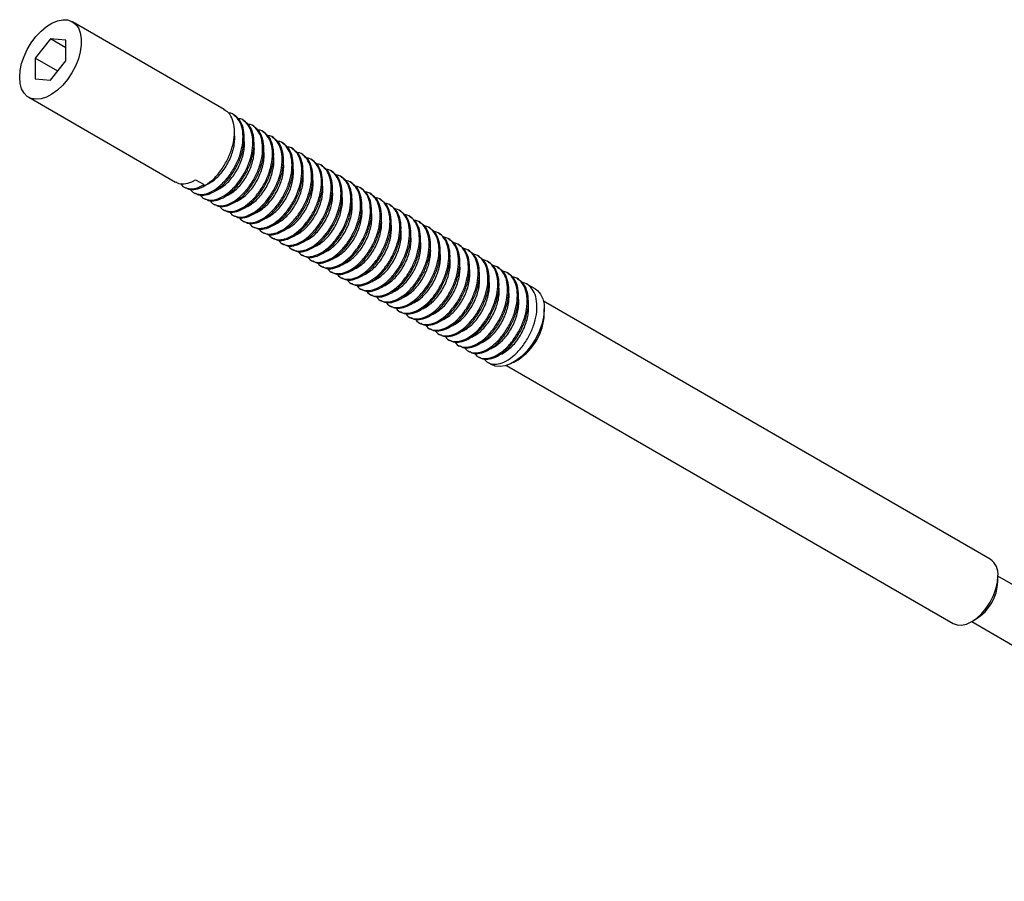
# Model space of a CAD drawing. Header units: millimetres. Extents: x 0 to 297, y 0 to 210.
# Tile 8 of 10: x 202 to 247, y 76 to 115. Entities that reach past the tile are written whole.
import ezdxf

# ---------------------------------------------------------------- set-up
doc = ezdxf.new("R2010")
doc.units = ezdxf.units.MM

msp = doc.modelspace()

# ---------------------------------------------------------------- linework, layer by layer
at = {"color": 7, "linetype": 'Continuous', "lineweight": 25}
for p, q in [((211.46, 111.283), (204.502, 115.3)), ((203.502, 114.511), (202.795, 113.631)), ((204.21, 114.447), (203.502, 114.511)), ((204.21, 114.102), (203.502, 114.511)), ((204.21, 113.505), (204.21, 114.447)), ((202.795, 113.631), (202.795, 112.688)), ((203.831, 113.033), (202.795, 113.631)), ((203.502, 112.625), (204.21, 113.505)), ((202.795, 112.688), (203.502, 112.625)), ((202.503, 111.836), (209.236, 107.949)), ((211.909, 111.024), (211.853, 111.057)), ((212.358, 110.765), (212.302, 110.797)), ((212.807, 110.506), (212.751, 110.538)), ((213.256, 110.247), (213.2, 110.279)), ((213.705, 109.987), (213.649, 110.02)), ((214.154, 109.728), (214.098, 109.761)), ((214.603, 109.469), (214.547, 109.501)), ((215.052, 109.21), (214.996, 109.242)), ((215.501, 108.95), (215.445, 108.983)), ((215.95, 108.691), (215.894, 108.724)), ((216.399, 108.432), (216.343, 108.464)), ((210.145, 108.06), (210.538, 107.833)), ((216.848, 108.173), (216.792, 108.205)), ((217.297, 107.914), (217.241, 107.946)), ((209.628, 107.722), (209.685, 107.69)), ((210.077, 107.463), (210.134, 107.43)), ((217.746, 107.654), (217.69, 107.687)), ((218.195, 107.395), (218.139, 107.428)), ((210.526, 107.204), (210.583, 107.171)), ((218.644, 107.136), (218.588, 107.168)), ((210.975, 106.944), (211.032, 106.912)), ((211.424, 106.685), (211.481, 106.653)), ((219.093, 106.877), (219.037, 106.909)), ((219.542, 106.618), (219.486, 106.65)), ((211.873, 106.426), (211.93, 106.393)), ((212.322, 106.167), (212.379, 106.134)), ((219.991, 106.358), (219.935, 106.391)), ((220.44, 106.099), (220.384, 106.132)), ((212.771, 105.907), (212.828, 105.875)), ((213.221, 105.648), (213.277, 105.616)), ((220.889, 105.84), (220.833, 105.872)), ((221.338, 105.581), (221.282, 105.613)), ((213.67, 105.389), (213.726, 105.357)), ((221.787, 105.322), (221.731, 105.354)), ((214.119, 105.13), (214.175, 105.097)), ((214.568, 104.871), (214.624, 104.838)), ((222.236, 105.062), (222.18, 105.095)), ((222.685, 104.803), (222.629, 104.836)), ((215.017, 104.611), (215.073, 104.579)), ((215.466, 104.352), (215.522, 104.32)), ((223.134, 104.544), (223.078, 104.576)), ((223.583, 104.285), (223.527, 104.317)), ((215.915, 104.093), (215.971, 104.061)), ((216.364, 103.834), (216.42, 103.801)), ((224.032, 104.025), (223.976, 104.058)), ((224.481, 103.766), (224.425, 103.799)), ((216.813, 103.575), (216.869, 103.542)), ((224.93, 103.507), (224.874, 103.539)), ((217.262, 103.315), (217.318, 103.283)), ((217.711, 103.056), (217.767, 103.024)), ((225.716, 103.054), (225.323, 103.28)), ((218.16, 102.797), (218.216, 102.765)), ((218.609, 102.538), (218.665, 102.505)), ((246.567, 90.67), (226.092, 102.49)), ((219.058, 102.279), (219.114, 102.246)), ((219.507, 102.019), (219.563, 101.987)), ((226.13, 101.893), (226.13, 102.138)), ((219.956, 101.76), (220.012, 101.728)), ((220.405, 101.501), (220.461, 101.469)), ((220.854, 101.242), (220.91, 101.209)), ((221.303, 100.982), (221.359, 100.95)), ((221.752, 100.723), (221.808, 100.691)), ((222.201, 100.464), (222.257, 100.432)), ((222.65, 100.205), (222.706, 100.172)), ((223.099, 99.946), (223.155, 99.913)), ((224.716, 99.689), (224.928, 99.811)), ((223.548, 99.686), (223.716, 99.59)), ((224.393, 99.545), (244.867, 87.726)), ((246.919, 89.647), (246.919, 89.892)), ((267.53, 77.991), (246.919, 89.89)), ((245.717, 87.81), (245.929, 87.932)), ((245.719, 87.811), (266.33, 75.913))]:
    msp.add_line(p, q, dxfattribs=at)
at = {"color": 7, "linetype": 'Continuous', "lineweight": 25, "flags": 128}
for points in [[(202.088, 112.751), (202.111, 113.056), (202.178, 113.377), (202.288, 113.705), (202.437, 114.027), (202.621, 114.336), (202.832, 114.619), (203.065, 114.869), (203.313, 115.076), (203.566, 115.236), (203.817, 115.342), (204.058, 115.39), (204.282, 115.38), (204.48, 115.312), (204.647, 115.188), (204.777, 115.012), (204.866, 114.789), (204.911, 114.527), (204.911, 114.234), (204.866, 113.92), (204.777, 113.595), (204.647, 113.268), (204.48, 112.952), (204.282, 112.655), (204.058, 112.387), (203.817, 112.157), (203.566, 111.973), (203.313, 111.84), (203.065, 111.762), (202.832, 111.743), (202.621, 111.782), (202.437, 111.878), (202.288, 112.029), (202.178, 112.23), (202.111, 112.473), (202.088, 112.751)], [(225.716, 103.054), (225.821, 102.978), (225.961, 102.814), (226.061, 102.603), (226.117, 102.35), (226.128, 102.064), (226.094, 101.754), (226.016, 101.43), (225.896, 101.103), (225.738, 100.783), (225.547, 100.48), (225.329, 100.204), (225.092, 99.965), (224.842, 99.768), (224.589, 99.622), (224.339, 99.53), (224.102, 99.496), (223.884, 99.521), (223.716, 99.59)], [(244.867, 87.726), (245.049, 87.658), (245.257, 87.65), (245.482, 87.701), (245.717, 87.81), (245.951, 87.972), (246.177, 88.181), (246.385, 88.429), (246.567, 88.707), (246.716, 89.004), (246.827, 89.308), (246.896, 89.608), (246.919, 89.892)]]:
    msp.add_lwpolyline(points, dxfattribs=at)
at = {"color": 7, "linetype": 'Continuous', "lineweight": 25}
for centre, radius, start, end in [((223.52, 102.012), 2.613, 302.6112, 357.3942), ((246.11, 89.995), 0.815, 352.7442, 55.9436), ((244.779, 89.739), 2.142, 302.4722, 357.5332)]:
    msp.add_arc(centre, radius, start, end, dxfattribs=at)
for points, knots in [([(209.694, 107.706), (209.737, 107.677), (209.865, 107.593), (210.148, 107.604), (210.512, 107.732), (210.896, 108.001), (211.261, 108.394), (211.568, 108.873), (211.792, 109.384), (211.921, 109.895), (211.947, 110.386), (211.859, 110.811), (211.695, 111.123), (211.523, 111.226), (211.451, 111.269)], [0, 0, 0, 0, 0.0464183, 0.1355102, 0.2226139, 0.3114954, 0.4040027, 0.4970414, 0.5828416, 0.6685952, 0.7573999, 0.8459177, 0.9350379, 1, 1, 1, 1]), ([(209.912, 107.629), (209.929, 107.6), (210.002, 107.479), (210.218, 107.385), (210.538, 107.372), (210.906, 107.507), (211.288, 107.774), (211.654, 108.167), (211.961, 108.646), (212.185, 109.157), (212.314, 109.669), (212.339, 110.158), (212.254, 110.589), (212.061, 110.911), (211.852, 111.094), (211.693, 111.114), (211.658, 111.119)], [0, 0, 0, 0, 0.024148, 0.102414, 0.181942, 0.259695, 0.339035, 0.421612, 0.504663, 0.581252, 0.6578, 0.737071, 0.816087, 0.89564, 0.976775, 1, 1, 1, 1]), ([(210.143, 107.447), (210.186, 107.418), (210.314, 107.334), (210.597, 107.345), (210.961, 107.473), (211.345, 107.742), (211.71, 108.135), (212.017, 108.613), (212.241, 109.125), (212.37, 109.636), (212.396, 110.127), (212.308, 110.552), (212.144, 110.864), (211.972, 110.967), (211.9, 111.01)], [0, 0, 0, 0, 0.046418, 0.13551, 0.222614, 0.311495, 0.404003, 0.497041, 0.582842, 0.668595, 0.7574, 0.845918, 0.935038, 1, 1, 1, 1]), ([(210.361, 107.369), (210.378, 107.341), (210.451, 107.219), (210.667, 107.126), (210.987, 107.113), (211.355, 107.248), (211.737, 107.514), (212.103, 107.908), (212.41, 108.387), (212.634, 108.898), (212.763, 109.41), (212.788, 109.899), (212.703, 110.33), (212.51, 110.652), (212.301, 110.835), (212.142, 110.855), (212.107, 110.859)], [0, 0, 0, 0, 0.024148, 0.102414, 0.181942, 0.259695, 0.339035, 0.421612, 0.504663, 0.581252, 0.6578, 0.737071, 0.816087, 0.89564, 0.976775, 1, 1, 1, 1]), ([(210.592, 107.188), (210.635, 107.159), (210.763, 107.075), (211.046, 107.086), (211.41, 107.214), (211.794, 107.482), (212.159, 107.876), (212.466, 108.354), (212.69, 108.866), (212.819, 109.377), (212.845, 109.868), (212.757, 110.293), (212.593, 110.605), (212.421, 110.707), (212.349, 110.751)], [0, 0, 0, 0, 0.046418, 0.13551, 0.222614, 0.311495, 0.404003, 0.497041, 0.582842, 0.668595, 0.7574, 0.845918, 0.935038, 1, 1, 1, 1]), ([(210.81, 107.11), (210.827, 107.082), (210.9, 106.96), (211.116, 106.866), (211.436, 106.854), (211.804, 106.989), (212.186, 107.255), (212.552, 107.649), (212.859, 108.127), (213.083, 108.639), (213.212, 109.151), (213.237, 109.639), (213.152, 110.071), (212.959, 110.393), (212.75, 110.576), (212.592, 110.596), (212.556, 110.6)], [0, 0, 0, 0, 0.024148, 0.102414, 0.181942, 0.259695, 0.339035, 0.421612, 0.504663, 0.581252, 0.6578, 0.737071, 0.816087, 0.89564, 0.976775, 1, 1, 1, 1]), ([(210.625, 107.833), (210.667, 107.848), (210.776, 107.885), (210.961, 108.005), (211.169, 108.182), (211.37, 108.408), (211.551, 108.671), (211.703, 108.955), (211.822, 109.249), (211.905, 109.546), (211.943, 109.839), (211.948, 110.062), (211.924, 110.172), (211.919, 110.198)], [0, 0, 0, 0, 0.061979, 0.159349, 0.2591, 0.361432, 0.464427, 0.56609, 0.664578, 0.762748, 0.864221, 0.967182, 1, 1, 1, 1]), ([(211.041, 106.928), (211.084, 106.899), (211.212, 106.815), (211.495, 106.827), (211.859, 106.955), (212.243, 107.223), (212.608, 107.616), (212.915, 108.095), (213.139, 108.606), (213.268, 109.118), (213.294, 109.608), (213.206, 110.033), (213.042, 110.345), (212.87, 110.448), (212.798, 110.492)], [0, 0, 0, 0, 0.0464183, 0.1355102, 0.2226139, 0.3114954, 0.4040027, 0.4970414, 0.5828416, 0.6685952, 0.7573999, 0.8459177, 0.9350379, 1, 1, 1, 1]), ([(211.259, 106.851), (211.276, 106.822), (211.349, 106.701), (211.565, 106.607), (211.885, 106.594), (212.253, 106.73), (212.635, 106.996), (213.001, 107.39), (213.308, 107.868), (213.532, 108.38), (213.661, 108.891), (213.686, 109.38), (213.601, 109.811), (213.408, 110.134), (213.199, 110.317), (213.041, 110.337), (213.005, 110.341)], [0, 0, 0, 0, 0.0241479, 0.102414, 0.1819418, 0.2596949, 0.339035, 0.4216116, 0.5046626, 0.581252, 0.6578, 0.7370715, 0.8160869, 0.89564, 0.9767752, 1, 1, 1, 1]), ([(211.49, 106.669), (211.533, 106.64), (211.661, 106.556), (211.945, 106.567), (212.308, 106.696), (212.692, 106.964), (213.057, 107.357), (213.364, 107.836), (213.588, 108.347), (213.717, 108.859), (213.743, 109.349), (213.655, 109.774), (213.491, 110.086), (213.319, 110.189), (213.247, 110.232)], [0, 0, 0, 0, 0.046418, 0.13551, 0.222614, 0.311495, 0.404003, 0.497041, 0.582842, 0.668595, 0.7574, 0.845918, 0.935038, 1, 1, 1, 1]), ([(211.067, 107.569), (211.078, 107.571), (211.154, 107.591), (211.307, 107.677), (211.517, 107.829), (211.723, 108.033), (211.915, 108.28), (212.082, 108.556), (212.217, 108.846), (212.318, 109.141), (212.379, 109.438), (212.4, 109.714), (212.378, 109.875), (212.368, 109.949)], [0, 0, 0, 0, 0.016501, 0.114627, 0.211928, 0.312577, 0.414837, 0.516736, 0.616341, 0.713028, 0.812453, 0.914273, 1, 1, 1, 1]), ([(211.522, 107.314), (211.566, 107.33), (211.677, 107.369), (211.864, 107.49), (212.072, 107.668), (212.272, 107.896), (212.453, 108.159), (212.605, 108.444), (212.722, 108.737), (212.804, 109.035), (212.842, 109.328), (212.846, 109.549), (212.822, 109.656), (212.817, 109.681)], [0, 0, 0, 0, 0.064587, 0.161878, 0.261656, 0.363968, 0.466895, 0.568443, 0.666776, 0.764982, 0.866455, 0.969368, 1, 1, 1, 1]), ([(211.708, 106.592), (211.725, 106.563), (211.798, 106.442), (212.014, 106.348), (212.334, 106.335), (212.702, 106.47), (213.084, 106.737), (213.45, 107.131), (213.757, 107.609), (213.981, 108.12), (214.11, 108.632), (214.135, 109.121), (214.05, 109.552), (213.857, 109.874), (213.648, 110.058), (213.49, 110.077), (213.454, 110.082)], [0, 0, 0, 0, 0.024148, 0.102414, 0.181942, 0.259695, 0.339035, 0.421612, 0.504663, 0.581252, 0.6578, 0.737071, 0.816087, 0.89564, 0.976775, 1, 1, 1, 1]), ([(211.939, 106.41), (211.983, 106.381), (212.11, 106.297), (212.394, 106.308), (212.757, 106.436), (213.141, 106.705), (213.506, 107.098), (213.813, 107.577), (214.037, 108.088), (214.166, 108.599), (214.192, 109.09), (214.104, 109.515), (213.94, 109.827), (213.768, 109.93), (213.696, 109.973)], [0, 0, 0, 0, 0.046418, 0.13551, 0.222614, 0.311495, 0.404003, 0.497041, 0.582842, 0.668595, 0.7574, 0.845918, 0.935038, 1, 1, 1, 1]), ([(212.157, 106.332), (212.174, 106.304), (212.247, 106.183), (212.463, 106.089), (212.783, 106.076), (213.151, 106.211), (213.533, 106.477), (213.899, 106.871), (214.206, 107.35), (214.43, 107.861), (214.559, 108.373), (214.584, 108.862), (214.499, 109.293), (214.306, 109.615), (214.097, 109.798), (213.939, 109.818), (213.903, 109.823)], [0, 0, 0, 0, 0.024148, 0.102414, 0.181942, 0.259695, 0.339035, 0.421612, 0.504663, 0.581252, 0.6578, 0.737071, 0.816087, 0.89564, 0.976775, 1, 1, 1, 1]), ([(212.388, 106.151), (212.432, 106.122), (212.559, 106.038), (212.843, 106.049), (213.206, 106.177), (213.59, 106.445), (213.956, 106.839), (214.262, 107.317), (214.486, 107.829), (214.615, 108.34), (214.641, 108.831), (214.553, 109.256), (214.389, 109.568), (214.217, 109.671), (214.145, 109.714)], [0, 0, 0, 0, 0.0464183, 0.1355102, 0.2226139, 0.3114954, 0.4040027, 0.4970414, 0.5828416, 0.6685952, 0.7573999, 0.8459177, 0.9350379, 1, 1, 1, 1]), ([(211.966, 107.051), (211.978, 107.054), (212.056, 107.074), (212.21, 107.162), (212.42, 107.315), (212.626, 107.521), (212.817, 107.768), (212.984, 108.044), (213.118, 108.334), (213.218, 108.63), (213.278, 108.926), (213.298, 109.2), (213.276, 109.357), (213.266, 109.428)], [0, 0, 0, 0, 0.0185296, 0.1166861, 0.2141915, 0.3150305, 0.4174361, 0.5194312, 0.6190855, 0.7158935, 0.8155245, 0.9175095, 1, 1, 1, 1]), ([(212.606, 106.073), (212.623, 106.045), (212.696, 105.923), (212.912, 105.83), (213.232, 105.817), (213.6, 105.952), (213.982, 106.218), (214.348, 106.612), (214.655, 107.091), (214.879, 107.602), (215.008, 108.114), (215.033, 108.603), (214.948, 109.034), (214.755, 109.356), (214.546, 109.539), (214.388, 109.559), (214.352, 109.563)], [0, 0, 0, 0, 0.024148, 0.102414, 0.181942, 0.259695, 0.339035, 0.421612, 0.504663, 0.581252, 0.6578, 0.737071, 0.816087, 0.89564, 0.976775, 1, 1, 1, 1]), ([(212.837, 105.891), (212.881, 105.863), (213.008, 105.778), (213.292, 105.79), (213.655, 105.918), (214.039, 106.186), (214.405, 106.58), (214.711, 107.058), (214.935, 107.57), (215.064, 108.081), (215.09, 108.572), (215.002, 108.997), (214.838, 109.308), (214.666, 109.411), (214.594, 109.455)], [0, 0, 0, 0, 0.0464183, 0.1355102, 0.2226139, 0.3114954, 0.4040027, 0.4970414, 0.5828416, 0.6685952, 0.7573999, 0.8459177, 0.9350379, 1, 1, 1, 1]), ([(213.055, 105.814), (213.072, 105.785), (213.145, 105.664), (213.361, 105.57), (213.681, 105.558), (214.049, 105.693), (214.431, 105.959), (214.797, 106.353), (215.104, 106.831), (215.328, 107.343), (215.457, 107.855), (215.482, 108.343), (215.397, 108.775), (215.204, 109.097), (214.995, 109.28), (214.837, 109.3), (214.801, 109.304)], [0, 0, 0, 0, 0.024148, 0.102414, 0.181942, 0.259695, 0.339035, 0.421612, 0.504663, 0.581252, 0.6578, 0.737071, 0.816087, 0.89564, 0.976775, 1, 1, 1, 1]), ([(212.42, 106.795), (212.466, 106.812), (212.578, 106.852), (212.767, 106.975), (212.975, 107.155), (213.175, 107.383), (213.355, 107.647), (213.506, 107.933), (213.623, 108.226), (213.704, 108.523), (213.74, 108.816), (213.743, 109.035), (213.72, 109.141), (213.715, 109.163)], [0, 0, 0, 0, 0.067237, 0.164448, 0.264242, 0.366525, 0.469373, 0.570797, 0.668966, 0.767206, 0.86867, 0.971525, 1, 1, 1, 1]), ([(212.865, 106.533), (212.878, 106.537), (212.958, 106.557), (213.113, 106.647), (213.323, 106.801), (213.529, 107.008), (213.72, 107.256), (213.886, 107.533), (214.019, 107.823), (214.118, 108.119), (214.177, 108.415), (214.196, 108.685), (214.174, 108.84), (214.164, 108.907)], [0, 0, 0, 0, 0.02058, 0.118754, 0.216456, 0.317472, 0.420009, 0.522087, 0.621776, 0.718698, 0.818522, 0.920658, 1, 1, 1, 1]), ([(213.286, 105.632), (213.33, 105.603), (213.457, 105.519), (213.741, 105.531), (214.104, 105.659), (214.488, 105.927), (214.854, 106.32), (215.16, 106.799), (215.384, 107.31), (215.513, 107.822), (215.539, 108.312), (215.451, 108.737), (215.287, 109.049), (215.116, 109.152), (215.043, 109.196)], [0, 0, 0, 0, 0.046418, 0.13551, 0.222614, 0.311495, 0.404003, 0.497041, 0.582842, 0.668595, 0.7574, 0.845918, 0.935038, 1, 1, 1, 1]), ([(213.504, 105.555), (213.521, 105.526), (213.594, 105.405), (213.81, 105.311), (214.13, 105.298), (214.498, 105.433), (214.88, 105.7), (215.246, 106.094), (215.553, 106.572), (215.777, 107.084), (215.906, 107.595), (215.931, 108.084), (215.846, 108.515), (215.653, 108.838), (215.444, 109.021), (215.286, 109.041), (215.25, 109.045)], [0, 0, 0, 0, 0.024148, 0.102414, 0.181942, 0.259695, 0.339035, 0.421612, 0.504663, 0.581252, 0.6578, 0.737071, 0.816087, 0.89564, 0.976775, 1, 1, 1, 1]), ([(213.735, 105.373), (213.779, 105.344), (213.906, 105.26), (214.19, 105.271), (214.553, 105.4), (214.937, 105.668), (215.303, 106.061), (215.609, 106.54), (215.833, 107.051), (215.962, 107.563), (215.988, 108.053), (215.9, 108.478), (215.736, 108.79), (215.565, 108.893), (215.492, 108.936)], [0, 0, 0, 0, 0.046418, 0.13551, 0.222614, 0.311495, 0.404003, 0.497041, 0.582842, 0.668595, 0.7574, 0.845918, 0.935038, 1, 1, 1, 1]), ([(213.953, 105.296), (213.97, 105.267), (214.043, 105.146), (214.259, 105.052), (214.579, 105.039), (214.947, 105.174), (215.329, 105.441), (215.696, 105.834), (216.002, 106.313), (216.226, 106.824), (216.355, 107.336), (216.38, 107.825), (216.295, 108.256), (216.102, 108.578), (215.893, 108.761), (215.735, 108.781), (215.699, 108.786)], [0, 0, 0, 0, 0.024148, 0.102414, 0.181942, 0.259695, 0.339035, 0.421612, 0.504663, 0.581252, 0.6578, 0.737071, 0.816087, 0.89564, 0.976775, 1, 1, 1, 1]), ([(213.317, 106.276), (213.365, 106.294), (213.479, 106.335), (213.67, 106.461), (213.878, 106.642), (214.078, 106.871), (214.257, 107.136), (214.407, 107.421), (214.523, 107.715), (214.603, 108.012), (214.638, 108.305), (214.641, 108.521), (214.618, 108.625), (214.613, 108.646)], [0, 0, 0, 0, 0.0699332, 0.1670592, 0.2668604, 0.369105, 0.4718651, 0.5731542, 0.6711562, 0.7694199, 0.8708649, 0.9736527, 1, 1, 1, 1]), ([(213.764, 106.015), (213.779, 106.019), (213.859, 106.041), (214.016, 106.131), (214.226, 106.287), (214.431, 106.495), (214.622, 106.744), (214.787, 107.021), (214.92, 107.312), (215.018, 107.608), (215.075, 107.904), (215.094, 108.171), (215.071, 108.322), (215.062, 108.387)], [0, 0, 0, 0, 0.0226522, 0.1208306, 0.2187224, 0.3199024, 0.4225581, 0.5247053, 0.6244175, 0.7214452, 0.8214505, 0.9237252, 1, 1, 1, 1]), ([(214.184, 105.114), (214.228, 105.085), (214.355, 105.001), (214.639, 105.012), (215.002, 105.14), (215.386, 105.409), (215.752, 105.802), (216.058, 106.28), (216.282, 106.792), (216.411, 107.303), (216.437, 107.794), (216.349, 108.219), (216.185, 108.531), (216.014, 108.634), (215.941, 108.677)], [0, 0, 0, 0, 0.046418, 0.13551, 0.222614, 0.311495, 0.404003, 0.497041, 0.582842, 0.668595, 0.7574, 0.845918, 0.935038, 1, 1, 1, 1]), ([(214.402, 105.036), (214.419, 105.008), (214.492, 104.886), (214.708, 104.793), (215.028, 104.78), (215.396, 104.915), (215.778, 105.181), (216.145, 105.575), (216.451, 106.054), (216.675, 106.565), (216.804, 107.077), (216.829, 107.566), (216.744, 107.997), (216.551, 108.319), (216.342, 108.502), (216.184, 108.522), (216.148, 108.527)], [0, 0, 0, 0, 0.024148, 0.102414, 0.181942, 0.259695, 0.339035, 0.421612, 0.504663, 0.581252, 0.6578, 0.737071, 0.816087, 0.89564, 0.976775, 1, 1, 1, 1]), ([(214.633, 104.855), (214.677, 104.826), (214.804, 104.742), (215.088, 104.753), (215.451, 104.881), (215.835, 105.149), (216.201, 105.543), (216.507, 106.021), (216.731, 106.533), (216.86, 107.044), (216.886, 107.535), (216.798, 107.96), (216.634, 108.272), (216.463, 108.375), (216.39, 108.418)], [0, 0, 0, 0, 0.046418, 0.13551, 0.222614, 0.311495, 0.404003, 0.497041, 0.582842, 0.668595, 0.7574, 0.845918, 0.935038, 1, 1, 1, 1]), ([(209.245, 107.965), (209.288, 107.936), (209.416, 107.852), (209.699, 107.864), (209.968, 107.957), (210.118, 108.044), (210.145, 108.06)], [0, 0, 0, 0, 0.191672, 0.559554, 0.919225, 1, 1, 1, 1]), ([(209.463, 107.888), (209.48, 107.859), (209.553, 107.738), (209.769, 107.644), (210.089, 107.632), (210.361, 107.73), (210.511, 107.817), (210.538, 107.833)], [0, 0, 0, 0, 0.087127, 0.369517, 0.656459, 0.936997, 1, 1, 1, 1]), ([(214.214, 105.757), (214.264, 105.775), (214.38, 105.818), (214.574, 105.946), (214.781, 106.128), (214.981, 106.359), (215.159, 106.624), (215.308, 106.91), (215.424, 107.204), (215.503, 107.501), (215.537, 107.794), (215.539, 108.008), (215.515, 108.11), (215.511, 108.129)], [0, 0, 0, 0, 0.072676, 0.169714, 0.269513, 0.371709, 0.474371, 0.575517, 0.673347, 0.771626, 0.873043, 0.975753, 1, 1, 1, 1]), ([(214.662, 105.497), (214.679, 105.502), (214.761, 105.524), (214.92, 105.616), (215.13, 105.773), (215.334, 105.982), (215.524, 106.232), (215.689, 106.51), (215.821, 106.801), (215.918, 107.097), (215.974, 107.393), (215.992, 107.657), (215.969, 107.805), (215.96, 107.867)], [0, 0, 0, 0, 0.024747, 0.122918, 0.220993, 0.322325, 0.425087, 0.52729, 0.627013, 0.724141, 0.824315, 0.926715, 1, 1, 1, 1]), ([(214.851, 104.777), (214.868, 104.749), (214.941, 104.627), (215.157, 104.533), (215.477, 104.521), (215.845, 104.656), (216.227, 104.922), (216.594, 105.316), (216.9, 105.794), (217.124, 106.306), (217.253, 106.818), (217.278, 107.307), (217.194, 107.738), (217, 108.06), (216.791, 108.243), (216.633, 108.263), (216.597, 108.267)], [0, 0, 0, 0, 0.024148, 0.102414, 0.181942, 0.259695, 0.339035, 0.421612, 0.504663, 0.581252, 0.6578, 0.737071, 0.816087, 0.89564, 0.976775, 1, 1, 1, 1]), ([(215.082, 104.595), (215.126, 104.567), (215.253, 104.482), (215.537, 104.494), (215.9, 104.622), (216.284, 104.89), (216.65, 105.284), (216.956, 105.762), (217.18, 106.274), (217.309, 106.785), (217.335, 107.275), (217.247, 107.701), (217.083, 108.012), (216.912, 108.115), (216.839, 108.159)], [0, 0, 0, 0, 0.046418, 0.13551, 0.222614, 0.311495, 0.404003, 0.497041, 0.582842, 0.668595, 0.7574, 0.845918, 0.935038, 1, 1, 1, 1]), ([(215.3, 104.518), (215.317, 104.489), (215.39, 104.368), (215.606, 104.274), (215.926, 104.261), (216.294, 104.397), (216.676, 104.663), (217.043, 105.057), (217.349, 105.535), (217.573, 106.047), (217.702, 106.558), (217.727, 107.047), (217.643, 107.479), (217.449, 107.801), (217.24, 107.984), (217.082, 108.004), (217.046, 108.008)], [0, 0, 0, 0, 0.024148, 0.102414, 0.181942, 0.259695, 0.339035, 0.421612, 0.504663, 0.581252, 0.6578, 0.737071, 0.816087, 0.89564, 0.976775, 1, 1, 1, 1]), ([(215.531, 104.336), (215.575, 104.307), (215.702, 104.223), (215.986, 104.235), (216.349, 104.363), (216.733, 104.631), (217.099, 105.024), (217.405, 105.503), (217.629, 106.014), (217.758, 106.526), (217.784, 107.016), (217.696, 107.441), (217.532, 107.753), (217.361, 107.856), (217.288, 107.9)], [0, 0, 0, 0, 0.046418, 0.13551, 0.222614, 0.311495, 0.404003, 0.497041, 0.582842, 0.668595, 0.7574, 0.845918, 0.935038, 1, 1, 1, 1]), ([(215.111, 105.238), (215.163, 105.257), (215.281, 105.302), (215.477, 105.431), (215.684, 105.615), (215.883, 105.846), (216.061, 106.112), (216.21, 106.399), (216.324, 106.692), (216.402, 106.99), (216.435, 107.282), (216.437, 107.494), (216.413, 107.594), (216.409, 107.612)], [0, 0, 0, 0, 0.075469, 0.172416, 0.272203, 0.374339, 0.476894, 0.577885, 0.675542, 0.773826, 0.875204, 0.977826, 1, 1, 1, 1]), ([(215.749, 104.259), (215.766, 104.23), (215.839, 104.109), (216.055, 104.015), (216.375, 104.002), (216.743, 104.137), (217.125, 104.404), (217.492, 104.798), (217.798, 105.276), (218.022, 105.787), (218.151, 106.299), (218.176, 106.788), (218.092, 107.219), (217.898, 107.541), (217.689, 107.725), (217.531, 107.744), (217.495, 107.749)], [0, 0, 0, 0, 0.024148, 0.102414, 0.181942, 0.259695, 0.339035, 0.421612, 0.504663, 0.581252, 0.6578, 0.737071, 0.816087, 0.89564, 0.976775, 1, 1, 1, 1]), ([(215.98, 104.077), (216.024, 104.048), (216.151, 103.964), (216.435, 103.975), (216.798, 104.104), (217.182, 104.372), (217.548, 104.765), (217.854, 105.244), (218.078, 105.755), (218.207, 106.267), (218.233, 106.757), (218.145, 107.182), (217.981, 107.494), (217.81, 107.597), (217.737, 107.64)], [0, 0, 0, 0, 0.046418, 0.13551, 0.222614, 0.311495, 0.404003, 0.497041, 0.582842, 0.668595, 0.7574, 0.845918, 0.935038, 1, 1, 1, 1]), ([(216.198, 104), (216.215, 103.971), (216.288, 103.85), (216.504, 103.756), (216.824, 103.743), (217.192, 103.878), (217.575, 104.145), (217.941, 104.538), (218.247, 105.017), (218.471, 105.528), (218.6, 106.04), (218.625, 106.529), (218.541, 106.96), (218.347, 107.282), (218.138, 107.465), (217.98, 107.485), (217.944, 107.49)], [0, 0, 0, 0, 0.024148, 0.102414, 0.181942, 0.259695, 0.339035, 0.421612, 0.504663, 0.581252, 0.6578, 0.737071, 0.816087, 0.89564, 0.976775, 1, 1, 1, 1]), ([(215.561, 104.98), (215.579, 104.984), (215.663, 105.007), (215.823, 105.101), (216.033, 105.259), (216.237, 105.469), (216.427, 105.72), (216.591, 105.998), (216.721, 106.289), (216.818, 106.586), (216.873, 106.881), (216.89, 107.142), (216.867, 107.288), (216.858, 107.347)], [0, 0, 0, 0, 0.026864, 0.125017, 0.22327, 0.324741, 0.427597, 0.529845, 0.629565, 0.726789, 0.82712, 0.929634, 1, 1, 1, 1]), ([(216.008, 104.719), (216.062, 104.739), (216.182, 104.785), (216.38, 104.917), (216.587, 105.102), (216.786, 105.334), (216.964, 105.601), (217.111, 105.887), (217.224, 106.181), (217.301, 106.479), (217.333, 106.771), (217.334, 106.981), (217.311, 107.079), (217.307, 107.095)], [0, 0, 0, 0, 0.078315, 0.175166, 0.274931, 0.376998, 0.479434, 0.580262, 0.67774, 0.77602, 0.877349, 0.979874, 1, 1, 1, 1]), ([(216.429, 103.818), (216.473, 103.789), (216.6, 103.705), (216.884, 103.716), (217.247, 103.844), (217.631, 104.113), (217.997, 104.506), (218.303, 104.984), (218.527, 105.496), (218.656, 106.007), (218.682, 106.498), (218.594, 106.923), (218.43, 107.235), (218.259, 107.338), (218.186, 107.381)], [0, 0, 0, 0, 0.046418, 0.13551, 0.222614, 0.311495, 0.404003, 0.497041, 0.582842, 0.668595, 0.7574, 0.845918, 0.935038, 1, 1, 1, 1]), ([(216.647, 103.74), (216.664, 103.712), (216.737, 103.59), (216.953, 103.497), (217.273, 103.484), (217.641, 103.619), (218.024, 103.885), (218.39, 104.279), (218.696, 104.758), (218.92, 105.269), (219.049, 105.781), (219.074, 106.27), (218.99, 106.701), (218.796, 107.023), (218.587, 107.206), (218.429, 107.226), (218.393, 107.23)], [0, 0, 0, 0, 0.024148, 0.102414, 0.181942, 0.259695, 0.339035, 0.421612, 0.504663, 0.581252, 0.6578, 0.737071, 0.816087, 0.89564, 0.976775, 1, 1, 1, 1]), ([(216.878, 103.559), (216.922, 103.53), (217.049, 103.446), (217.333, 103.457), (217.696, 103.585), (218.08, 103.853), (218.446, 104.247), (218.752, 104.725), (218.976, 105.237), (219.105, 105.748), (219.131, 106.239), (219.043, 106.664), (218.879, 106.976), (218.708, 107.079), (218.635, 107.122)], [0, 0, 0, 0, 0.046418, 0.13551, 0.222614, 0.311495, 0.404003, 0.497041, 0.582842, 0.668595, 0.7574, 0.845918, 0.935038, 1, 1, 1, 1]), ([(217.096, 103.481), (217.113, 103.453), (217.186, 103.331), (217.402, 103.237), (217.722, 103.225), (218.09, 103.36), (218.473, 103.626), (218.839, 104.02), (219.145, 104.498), (219.369, 105.01), (219.498, 105.522), (219.523, 106.011), (219.439, 106.442), (219.245, 106.764), (219.036, 106.947), (218.878, 106.967), (218.842, 106.971)], [0, 0, 0, 0, 0.024148, 0.102414, 0.181942, 0.259695, 0.339035, 0.421612, 0.504663, 0.581252, 0.6578, 0.737071, 0.816087, 0.89564, 0.976775, 1, 1, 1, 1]), ([(216.46, 104.462), (216.479, 104.467), (216.564, 104.491), (216.726, 104.586), (216.936, 104.745), (217.14, 104.957), (217.329, 105.208), (217.492, 105.487), (217.622, 105.778), (217.718, 106.074), (217.772, 106.37), (217.787, 106.628), (217.765, 106.771), (217.756, 106.827)], [0, 0, 0, 0, 0.029005, 0.127133, 0.225554, 0.327154, 0.43009, 0.532372, 0.632079, 0.729392, 0.829869, 0.932485, 1, 1, 1, 1]), ([(216.904, 104.199), (216.961, 104.221), (217.083, 104.268), (217.283, 104.402), (217.49, 104.588), (217.689, 104.822), (217.866, 105.089), (218.012, 105.376), (218.125, 105.67), (218.201, 105.968), (218.232, 106.259), (218.232, 106.467), (218.209, 106.563), (218.205, 106.578)], [0, 0, 0, 0, 0.081215, 0.177967, 0.2777, 0.379687, 0.481995, 0.582649, 0.679945, 0.778211, 0.87948, 0.981896, 1, 1, 1, 1]), ([(217.327, 103.299), (217.371, 103.271), (217.498, 103.186), (217.782, 103.198), (218.145, 103.326), (218.529, 103.594), (218.895, 103.988), (219.201, 104.466), (219.425, 104.978), (219.554, 105.489), (219.58, 105.979), (219.492, 106.405), (219.328, 106.716), (219.157, 106.819), (219.084, 106.863)], [0, 0, 0, 0, 0.046418, 0.13551, 0.222614, 0.311495, 0.404003, 0.497041, 0.582842, 0.668595, 0.7574, 0.845918, 0.935038, 1, 1, 1, 1]), ([(217.545, 103.222), (217.562, 103.193), (217.635, 103.072), (217.851, 102.978), (218.171, 102.965), (218.539, 103.101), (218.922, 103.367), (219.288, 103.761), (219.594, 104.239), (219.818, 104.751), (219.947, 105.262), (219.972, 105.751), (219.888, 106.183), (219.694, 106.505), (219.485, 106.688), (219.327, 106.708), (219.291, 106.712)], [0, 0, 0, 0, 0.024148, 0.102414, 0.181942, 0.259695, 0.339035, 0.421612, 0.504663, 0.581252, 0.6578, 0.737071, 0.816087, 0.89564, 0.976775, 1, 1, 1, 1]), ([(217.776, 103.04), (217.82, 103.011), (217.947, 102.927), (218.231, 102.938), (218.594, 103.067), (218.978, 103.335), (219.344, 103.728), (219.65, 104.207), (219.874, 104.718), (220.003, 105.23), (220.029, 105.72), (219.941, 106.145), (219.777, 106.457), (219.606, 106.56), (219.533, 106.604)], [0, 0, 0, 0, 0.046418, 0.13551, 0.222614, 0.311495, 0.404003, 0.497041, 0.582842, 0.668595, 0.7574, 0.845918, 0.935038, 1, 1, 1, 1]), ([(217.359, 103.944), (217.379, 103.95), (217.466, 103.974), (217.629, 104.071), (217.839, 104.231), (218.043, 104.444), (218.231, 104.696), (218.394, 104.976), (218.523, 105.267), (218.618, 105.563), (218.671, 105.859), (218.685, 106.114), (218.663, 106.254), (218.654, 106.308)], [0, 0, 0, 0, 0.0311702, 0.1292685, 0.2278459, 0.3295629, 0.4325702, 0.5348728, 0.6345562, 0.731954, 0.8325659, 0.9352723, 1, 1, 1, 1]), ([(217.801, 103.68), (217.859, 103.702), (217.984, 103.751), (218.186, 103.888), (218.393, 104.075), (218.591, 104.309), (218.768, 104.578), (218.913, 104.865), (219.025, 105.159), (219.1, 105.456), (219.13, 105.748), (219.13, 105.954), (219.107, 106.048), (219.103, 106.061)], [0, 0, 0, 0, 0.084174, 0.180823, 0.280512, 0.382409, 0.484577, 0.585048, 0.682156, 0.780398, 0.881596, 0.983894, 1, 1, 1, 1]), ([(217.994, 102.963), (218.011, 102.934), (218.084, 102.813), (218.3, 102.719), (218.62, 102.706), (218.988, 102.841), (219.371, 103.108), (219.737, 103.502), (220.043, 103.98), (220.267, 104.491), (220.396, 105.003), (220.421, 105.492), (220.337, 105.923), (220.143, 106.245), (219.934, 106.429), (219.776, 106.448), (219.74, 106.453)], [0, 0, 0, 0, 0.024148, 0.102414, 0.181942, 0.259695, 0.339035, 0.421612, 0.504663, 0.581252, 0.6578, 0.737071, 0.816087, 0.89564, 0.976775, 1, 1, 1, 1]), ([(218.225, 102.781), (218.269, 102.752), (218.396, 102.668), (218.68, 102.679), (219.043, 102.808), (219.427, 103.076), (219.793, 103.469), (220.1, 103.948), (220.323, 104.459), (220.452, 104.97), (220.478, 105.461), (220.39, 105.886), (220.226, 106.198), (220.055, 106.301), (219.982, 106.344)], [0, 0, 0, 0, 0.046418, 0.13551, 0.222614, 0.311495, 0.404003, 0.497041, 0.582842, 0.668595, 0.7574, 0.845918, 0.935038, 1, 1, 1, 1]), ([(218.443, 102.704), (218.46, 102.675), (218.533, 102.554), (218.749, 102.46), (219.069, 102.447), (219.437, 102.582), (219.82, 102.849), (220.186, 103.242), (220.492, 103.721), (220.716, 104.232), (220.845, 104.744), (220.87, 105.233), (220.786, 105.664), (220.592, 105.986), (220.383, 106.169), (220.225, 106.189), (220.189, 106.194)], [0, 0, 0, 0, 0.024148, 0.102414, 0.181942, 0.259695, 0.339035, 0.421612, 0.504663, 0.581252, 0.6578, 0.737071, 0.816087, 0.89564, 0.976775, 1, 1, 1, 1]), ([(218.674, 102.522), (218.718, 102.493), (218.845, 102.409), (219.129, 102.42), (219.492, 102.548), (219.876, 102.817), (220.242, 103.21), (220.549, 103.688), (220.772, 104.2), (220.901, 104.711), (220.927, 105.202), (220.839, 105.627), (220.675, 105.939), (220.504, 106.042), (220.431, 106.085)], [0, 0, 0, 0, 0.046418, 0.13551, 0.222614, 0.311495, 0.404003, 0.497041, 0.582842, 0.668595, 0.7574, 0.845918, 0.935038, 1, 1, 1, 1]), ([(218.257, 103.426), (218.279, 103.432), (218.368, 103.457), (218.532, 103.556), (218.742, 103.718), (218.946, 103.931), (219.134, 104.184), (219.295, 104.464), (219.424, 104.756), (219.518, 105.052), (219.57, 105.347), (219.583, 105.6), (219.56, 105.737), (219.552, 105.789)], [0, 0, 0, 0, 0.0333597, 0.1314238, 0.2301478, 0.3319713, 0.435038, 0.5373511, 0.6369998, 0.7344783, 0.8352146, 0.9380006, 1, 1, 1, 1]), ([(218.892, 102.444), (218.909, 102.416), (218.982, 102.294), (219.198, 102.201), (219.518, 102.188), (219.886, 102.323), (220.269, 102.589), (220.635, 102.983), (220.941, 103.462), (221.165, 103.973), (221.295, 104.485), (221.319, 104.974), (221.235, 105.405), (221.041, 105.727), (220.832, 105.91), (220.674, 105.93), (220.638, 105.934)], [0, 0, 0, 0, 0.024148, 0.102414, 0.181942, 0.259695, 0.339035, 0.421612, 0.504663, 0.581252, 0.6578, 0.737071, 0.816087, 0.89564, 0.976775, 1, 1, 1, 1]), ([(219.123, 102.263), (219.167, 102.234), (219.294, 102.15), (219.578, 102.161), (219.941, 102.289), (220.325, 102.557), (220.691, 102.951), (220.998, 103.429), (221.221, 103.941), (221.35, 104.452), (221.376, 104.943), (221.288, 105.368), (221.124, 105.68), (220.953, 105.782), (220.88, 105.826)], [0, 0, 0, 0, 0.046418, 0.13551, 0.222614, 0.311495, 0.404003, 0.497041, 0.582842, 0.668595, 0.7574, 0.845918, 0.935038, 1, 1, 1, 1]), ([(219.341, 102.185), (219.358, 102.157), (219.431, 102.035), (219.647, 101.941), (219.967, 101.929), (220.335, 102.064), (220.718, 102.33), (221.084, 102.724), (221.39, 103.202), (221.614, 103.714), (221.744, 104.226), (221.768, 104.714), (221.684, 105.146), (221.49, 105.468), (221.281, 105.651), (221.123, 105.671), (221.087, 105.675)], [0, 0, 0, 0, 0.024148, 0.102414, 0.181942, 0.259695, 0.339035, 0.421612, 0.504663, 0.581252, 0.6578, 0.737071, 0.816087, 0.89564, 0.976775, 1, 1, 1, 1]), ([(218.697, 103.16), (218.758, 103.184), (218.885, 103.234), (219.089, 103.373), (219.296, 103.562), (219.494, 103.797), (219.669, 104.066), (219.814, 104.353), (219.925, 104.647), (220, 104.945), (220.028, 105.236), (220.027, 105.441), (220.004, 105.533), (220.002, 105.544)], [0, 0, 0, 0, 0.087195, 0.183736, 0.283371, 0.385166, 0.487184, 0.58746, 0.684377, 0.782583, 0.883701, 0.985868, 1, 1, 1, 1]), ([(219.156, 102.908), (219.18, 102.915), (219.269, 102.941), (219.435, 103.041), (219.645, 103.204), (219.849, 103.418), (220.036, 103.672), (220.197, 103.953), (220.324, 104.244), (220.417, 104.541), (220.468, 104.836), (220.481, 105.086), (220.458, 105.221), (220.45, 105.27)], [0, 0, 0, 0, 0.0355746, 0.1336001, 0.2324609, 0.3343804, 0.4374957, 0.5398088, 0.6394126, 0.7369674, 0.8378179, 0.9406729, 1, 1, 1, 1]), ([(219.572, 102.003), (219.616, 101.974), (219.743, 101.89), (220.027, 101.902), (220.39, 102.03), (220.774, 102.298), (221.14, 102.691), (221.447, 103.17), (221.67, 103.681), (221.799, 104.193), (221.825, 104.683), (221.737, 105.108), (221.573, 105.42), (221.402, 105.523), (221.329, 105.567)], [0, 0, 0, 0, 0.046418, 0.13551, 0.222614, 0.311495, 0.404003, 0.497041, 0.582842, 0.668595, 0.7574, 0.845918, 0.935038, 1, 1, 1, 1]), ([(219.79, 101.926), (219.807, 101.897), (219.88, 101.776), (220.096, 101.682), (220.416, 101.669), (220.784, 101.805), (221.167, 102.071), (221.533, 102.465), (221.839, 102.943), (222.063, 103.455), (222.193, 103.966), (222.217, 104.455), (222.133, 104.886), (221.939, 105.209), (221.73, 105.392), (221.572, 105.412), (221.536, 105.416)], [0, 0, 0, 0, 0.024148, 0.102414, 0.181942, 0.259695, 0.339035, 0.421612, 0.504663, 0.581252, 0.6578, 0.737071, 0.816087, 0.89564, 0.976775, 1, 1, 1, 1]), ([(220.021, 101.744), (220.065, 101.715), (220.192, 101.631), (220.476, 101.642), (220.839, 101.771), (221.223, 102.039), (221.589, 102.432), (221.896, 102.911), (222.119, 103.422), (222.248, 103.934), (222.274, 104.424), (222.186, 104.849), (222.022, 105.161), (221.851, 105.264), (221.778, 105.307)], [0, 0, 0, 0, 0.046418, 0.13551, 0.222614, 0.311495, 0.404003, 0.497041, 0.582842, 0.668595, 0.7574, 0.845918, 0.935038, 1, 1, 1, 1]), ([(220.239, 101.667), (220.256, 101.638), (220.329, 101.517), (220.545, 101.423), (220.865, 101.41), (221.233, 101.545), (221.616, 101.812), (221.982, 102.206), (222.288, 102.684), (222.512, 103.195), (222.642, 103.707), (222.666, 104.196), (222.582, 104.627), (222.388, 104.949), (222.179, 105.133), (222.021, 105.152), (221.985, 105.157)], [0, 0, 0, 0, 0.024148, 0.102414, 0.181942, 0.259695, 0.339035, 0.421612, 0.504663, 0.581252, 0.6578, 0.737071, 0.816087, 0.89564, 0.976775, 1, 1, 1, 1]), ([(219.594, 102.641), (219.656, 102.666), (219.786, 102.717), (219.992, 102.859), (220.199, 103.049), (220.396, 103.285), (220.571, 103.554), (220.715, 103.842), (220.826, 104.136), (220.899, 104.434), (220.926, 104.725), (220.925, 104.927), (220.902, 105.018), (220.9, 105.027)], [0, 0, 0, 0, 0.0902814, 0.1867084, 0.2862786, 0.3879607, 0.4898162, 0.5898866, 0.6866081, 0.7847678, 0.8857926, 0.9878179, 1, 1, 1, 1]), ([(220.054, 102.389), (220.08, 102.397), (220.171, 102.424), (220.339, 102.525), (220.548, 102.69), (220.751, 102.906), (220.938, 103.16), (221.099, 103.441), (221.225, 103.733), (221.317, 104.03), (221.367, 104.325), (221.379, 104.572), (221.356, 104.704), (221.348, 104.751)], [0, 0, 0, 0, 0.037816, 0.135799, 0.234786, 0.336792, 0.439945, 0.542248, 0.641797, 0.739424, 0.840379, 0.943292, 1, 1, 1, 1]), ([(220.47, 101.485), (220.514, 101.456), (220.641, 101.372), (220.925, 101.383), (221.288, 101.511), (221.672, 101.78), (222.038, 102.173), (222.345, 102.652), (222.568, 103.163), (222.697, 103.674), (222.723, 104.165), (222.635, 104.59), (222.471, 104.902), (222.3, 105.005), (222.227, 105.048)], [0, 0, 0, 0, 0.046418, 0.13551, 0.222614, 0.311495, 0.404003, 0.497041, 0.582842, 0.668595, 0.7574, 0.845918, 0.935038, 1, 1, 1, 1]), ([(220.688, 101.408), (220.705, 101.379), (220.778, 101.258), (220.994, 101.164), (221.314, 101.151), (221.682, 101.286), (222.065, 101.552), (222.431, 101.946), (222.737, 102.425), (222.961, 102.936), (223.091, 103.448), (223.115, 103.937), (223.031, 104.368), (222.837, 104.69), (222.628, 104.873), (222.47, 104.893), (222.434, 104.898)], [0, 0, 0, 0, 0.0241479, 0.102414, 0.1819418, 0.2596949, 0.339035, 0.4216116, 0.5046626, 0.581252, 0.6578, 0.7370715, 0.8160869, 0.89564, 0.9767752, 1, 1, 1, 1]), ([(220.919, 101.226), (220.963, 101.197), (221.09, 101.113), (221.374, 101.124), (221.737, 101.252), (222.121, 101.521), (222.487, 101.914), (222.794, 102.392), (223.017, 102.904), (223.147, 103.415), (223.172, 103.906), (223.084, 104.331), (222.92, 104.643), (222.749, 104.746), (222.676, 104.789)], [0, 0, 0, 0, 0.046418, 0.13551, 0.222614, 0.311495, 0.404003, 0.497041, 0.582842, 0.668595, 0.7574, 0.845918, 0.935038, 1, 1, 1, 1]), ([(220.489, 102.121), (220.555, 102.147), (220.687, 102.2), (220.896, 102.345), (221.102, 102.536), (221.299, 102.773), (221.473, 103.043), (221.617, 103.331), (221.726, 103.625), (221.798, 103.923), (221.824, 104.213), (221.823, 104.414), (221.8, 104.502), (221.798, 104.511)], [0, 0, 0, 0, 0.093437, 0.189745, 0.289239, 0.390796, 0.492477, 0.592331, 0.688851, 0.786953, 0.887873, 0.989745, 1, 1, 1, 1]), ([(221.137, 101.148), (221.154, 101.12), (221.227, 100.998), (221.443, 100.905), (221.763, 100.892), (222.131, 101.027), (222.514, 101.293), (222.88, 101.687), (223.186, 102.166), (223.41, 102.677), (223.54, 103.189), (223.564, 103.678), (223.48, 104.109), (223.286, 104.431), (223.077, 104.614), (222.919, 104.634), (222.884, 104.638)], [0, 0, 0, 0, 0.0241479, 0.102414, 0.1819418, 0.2596949, 0.339035, 0.4216116, 0.5046626, 0.581252, 0.6578, 0.7370715, 0.8160869, 0.89564, 0.9767752, 1, 1, 1, 1]), ([(221.368, 100.966), (221.412, 100.938), (221.539, 100.853), (221.823, 100.865), (222.186, 100.993), (222.57, 101.261), (222.936, 101.655), (223.243, 102.133), (223.466, 102.645), (223.596, 103.156), (223.621, 103.647), (223.533, 104.072), (223.369, 104.384), (223.198, 104.486), (223.125, 104.53)], [0, 0, 0, 0, 0.046418, 0.13551, 0.222614, 0.311495, 0.404003, 0.497041, 0.582842, 0.668595, 0.7574, 0.845918, 0.935038, 1, 1, 1, 1]), ([(221.586, 100.889), (221.603, 100.86), (221.676, 100.739), (221.892, 100.645), (222.212, 100.633), (222.58, 100.768), (222.963, 101.034), (223.329, 101.428), (223.635, 101.906), (223.859, 102.418), (223.989, 102.93), (224.013, 103.418), (223.929, 103.85), (223.735, 104.172), (223.526, 104.355), (223.368, 104.375), (223.333, 104.379)], [0, 0, 0, 0, 0.024148, 0.102414, 0.181942, 0.259695, 0.339035, 0.421612, 0.504663, 0.581252, 0.6578, 0.737071, 0.816087, 0.89564, 0.976775, 1, 1, 1, 1]), ([(221.817, 100.707), (221.861, 100.678), (221.988, 100.594), (222.272, 100.606), (222.635, 100.734), (223.019, 101.002), (223.385, 101.395), (223.692, 101.874), (223.915, 102.385), (224.045, 102.897), (224.07, 103.387), (223.982, 103.812), (223.818, 104.124), (223.647, 104.227), (223.574, 104.271)], [0, 0, 0, 0, 0.046418, 0.13551, 0.222614, 0.311495, 0.404003, 0.497041, 0.582842, 0.668595, 0.7574, 0.845918, 0.935038, 1, 1, 1, 1]), ([(220.953, 101.871), (220.979, 101.879), (221.072, 101.908), (221.242, 102.01), (221.451, 102.176), (221.654, 102.393), (221.841, 102.649), (222, 102.93), (222.126, 103.222), (222.217, 103.519), (222.266, 103.814), (222.277, 104.058), (222.254, 104.188), (222.246, 104.232)], [0, 0, 0, 0, 0.040084, 0.13802, 0.237126, 0.339207, 0.442388, 0.54467, 0.644155, 0.741851, 0.8429, 0.945862, 1, 1, 1, 1]), ([(221.385, 101.601), (221.453, 101.628), (221.588, 101.683), (221.799, 101.83), (222.005, 102.022), (222.202, 102.261), (222.375, 102.531), (222.518, 102.819), (222.626, 103.114), (222.697, 103.412), (222.722, 103.702), (222.72, 103.9), (222.698, 103.987), (222.696, 103.994)], [0, 0, 0, 0, 0.096665, 0.192849, 0.292254, 0.393674, 0.49517, 0.594794, 0.691108, 0.78914, 0.889944, 0.99165, 1, 1, 1, 1]), ([(222.035, 100.63), (222.052, 100.601), (222.125, 100.48), (222.341, 100.386), (222.661, 100.373), (223.029, 100.508), (223.412, 100.775), (223.778, 101.169), (224.084, 101.647), (224.308, 102.159), (224.438, 102.67), (224.462, 103.159), (224.378, 103.59), (224.184, 103.913), (223.975, 104.096), (223.817, 104.116), (223.782, 104.12)], [0, 0, 0, 0, 0.024148, 0.102414, 0.181942, 0.259695, 0.339035, 0.421612, 0.504663, 0.581252, 0.6578, 0.737071, 0.816087, 0.89564, 0.976775, 1, 1, 1, 1]), ([(222.266, 100.448), (222.31, 100.419), (222.437, 100.335), (222.721, 100.346), (223.084, 100.475), (223.468, 100.743), (223.834, 101.136), (224.141, 101.615), (224.364, 102.126), (224.494, 102.638), (224.519, 103.128), (224.431, 103.553), (224.267, 103.865), (224.096, 103.968), (224.023, 104.011)], [0, 0, 0, 0, 0.0464183, 0.1355102, 0.2226139, 0.3114954, 0.4040027, 0.4970414, 0.5828416, 0.6685952, 0.7573999, 0.8459177, 0.9350379, 1, 1, 1, 1]), ([(222.484, 100.371), (222.501, 100.342), (222.574, 100.221), (222.79, 100.127), (223.11, 100.114), (223.478, 100.249), (223.861, 100.516), (224.227, 100.909), (224.534, 101.388), (224.757, 101.899), (224.887, 102.411), (224.911, 102.9), (224.827, 103.331), (224.633, 103.653), (224.424, 103.836), (224.266, 103.856), (224.231, 103.861)], [0, 0, 0, 0, 0.0241479, 0.102414, 0.1819418, 0.2596949, 0.339035, 0.4216116, 0.5046626, 0.581252, 0.6578, 0.7370715, 0.8160869, 0.89564, 0.9767752, 1, 1, 1, 1]), ([(221.851, 101.353), (221.879, 101.362), (221.974, 101.391), (222.145, 101.496), (222.354, 101.663), (222.557, 101.88), (222.743, 102.137), (222.902, 102.418), (223.027, 102.711), (223.117, 103.007), (223.164, 103.302), (223.175, 103.544), (223.152, 103.671), (223.144, 103.714)], [0, 0, 0, 0, 0.04238, 0.140267, 0.23948, 0.341627, 0.444827, 0.547078, 0.646488, 0.74425, 0.845383, 0.948384, 1, 1, 1, 1]), ([(222.283, 101.082), (222.283, 101.082), (222.349, 101.096), (222.491, 101.173), (222.701, 101.314), (222.909, 101.51), (223.104, 101.748), (223.277, 102.02), (223.419, 102.308), (223.526, 102.603), (223.597, 102.901), (223.62, 103.19), (223.618, 103.387), (223.595, 103.472), (223.594, 103.477)], [0, 0, 0, 0, 0.0009946, 0.0991362, 0.1952788, 0.2946742, 0.3960378, 0.4974294, 0.5969056, 0.6930958, 0.7911368, 0.8919044, 0.9935257, 1, 1, 1, 1]), ([(222.715, 100.189), (222.759, 100.16), (222.886, 100.076), (223.17, 100.087), (223.533, 100.215), (223.917, 100.484), (224.283, 100.877), (224.59, 101.356), (224.813, 101.867), (224.943, 102.378), (224.968, 102.869), (224.88, 103.294), (224.716, 103.606), (224.545, 103.709), (224.472, 103.752)], [0, 0, 0, 0, 0.046418, 0.13551, 0.222614, 0.311495, 0.404003, 0.497041, 0.582842, 0.668595, 0.7574, 0.845918, 0.935038, 1, 1, 1, 1]), ([(222.933, 100.111), (222.95, 100.083), (223.023, 99.961), (223.239, 99.868), (223.559, 99.855), (223.927, 99.99), (224.31, 100.256), (224.676, 100.65), (224.983, 101.129), (225.206, 101.64), (225.336, 102.152), (225.36, 102.641), (225.276, 103.072), (225.082, 103.394), (224.873, 103.577), (224.715, 103.597), (224.68, 103.602)], [0, 0, 0, 0, 0.0241479, 0.102414, 0.1819418, 0.2596949, 0.339035, 0.4216116, 0.5046626, 0.581252, 0.6578, 0.7370715, 0.8160869, 0.89564, 0.9767752, 1, 1, 1, 1]), ([(223.164, 99.93), (223.208, 99.901), (223.335, 99.817), (223.619, 99.828), (223.982, 99.956), (224.366, 100.224), (224.732, 100.618), (225.039, 101.096), (225.262, 101.608), (225.392, 102.119), (225.417, 102.61), (225.329, 103.035), (225.165, 103.347), (224.994, 103.45), (224.921, 103.493)], [0, 0, 0, 0, 0.0464183, 0.1355102, 0.2226139, 0.3114954, 0.4040027, 0.4970414, 0.5828416, 0.6685952, 0.7573999, 0.8459177, 0.9350379, 1, 1, 1, 1]), ([(223.382, 99.852), (223.399, 99.824), (223.472, 99.702), (223.688, 99.608), (224.008, 99.596), (224.376, 99.731), (224.759, 99.997), (225.125, 100.391), (225.432, 100.869), (225.655, 101.381), (225.785, 101.893), (225.809, 102.382), (225.725, 102.813), (225.531, 103.135), (225.322, 103.318), (225.164, 103.338), (225.129, 103.342)], [0, 0, 0, 0, 0.0241479, 0.102414, 0.1819418, 0.2596949, 0.339035, 0.4216116, 0.5046626, 0.581252, 0.6578, 0.7370715, 0.8160869, 0.89564, 0.9767752, 1, 1, 1, 1]), ([(222.749, 100.835), (222.779, 100.844), (222.875, 100.874), (223.048, 100.981), (223.257, 101.149), (223.46, 101.368), (223.645, 101.625), (223.803, 101.907), (223.927, 102.199), (224.017, 102.496), (224.063, 102.791), (224.073, 103.03), (224.049, 103.155), (224.042, 103.196)], [0, 0, 0, 0, 0.044706, 0.142539, 0.241851, 0.344054, 0.447262, 0.549473, 0.6488, 0.746624, 0.847832, 0.950862, 1, 1, 1, 1]), ([(223.182, 100.564), (223.184, 100.565), (223.251, 100.579), (223.394, 100.658), (223.605, 100.8), (223.812, 100.997), (224.007, 101.236), (224.179, 101.508), (224.32, 101.797), (224.426, 102.091), (224.496, 102.389), (224.518, 102.679), (224.516, 102.873), (224.493, 102.957), (224.492, 102.961)], [0, 0, 0, 0, 0.00286, 0.10091, 0.197088, 0.296548, 0.39793, 0.499293, 0.598694, 0.694838, 0.792961, 0.893767, 0.995379, 1, 1, 1, 1]), ([(223.647, 100.316), (223.679, 100.327), (223.777, 100.358), (223.951, 100.466), (224.16, 100.635), (224.363, 100.855), (224.547, 101.113), (224.704, 101.396), (224.828, 101.688), (224.916, 101.985), (224.962, 102.28), (224.97, 102.516), (224.947, 102.639), (224.94, 102.677)], [0, 0, 0, 0, 0.047061, 0.144837, 0.244239, 0.34649, 0.449696, 0.551857, 0.651092, 0.748974, 0.850248, 0.953296, 1, 1, 1, 1]), ([(224.081, 100.047), (224.085, 100.048), (224.153, 100.063), (224.297, 100.142), (224.508, 100.286), (224.714, 100.484), (224.909, 100.724), (225.081, 100.997), (225.221, 101.285), (225.327, 101.58), (225.395, 101.878), (225.416, 102.167), (225.413, 102.36), (225.391, 102.442), (225.39, 102.444)], [0, 0, 0, 0, 0.004738, 0.102692, 0.198908, 0.298428, 0.399826, 0.501155, 0.600478, 0.696577, 0.794777, 0.895618, 0.997217, 1, 1, 1, 1])]:
    msp.add_open_spline(points, degree=3, knots=knots, dxfattribs=at)

doc.saveas('drawing.dxf')
